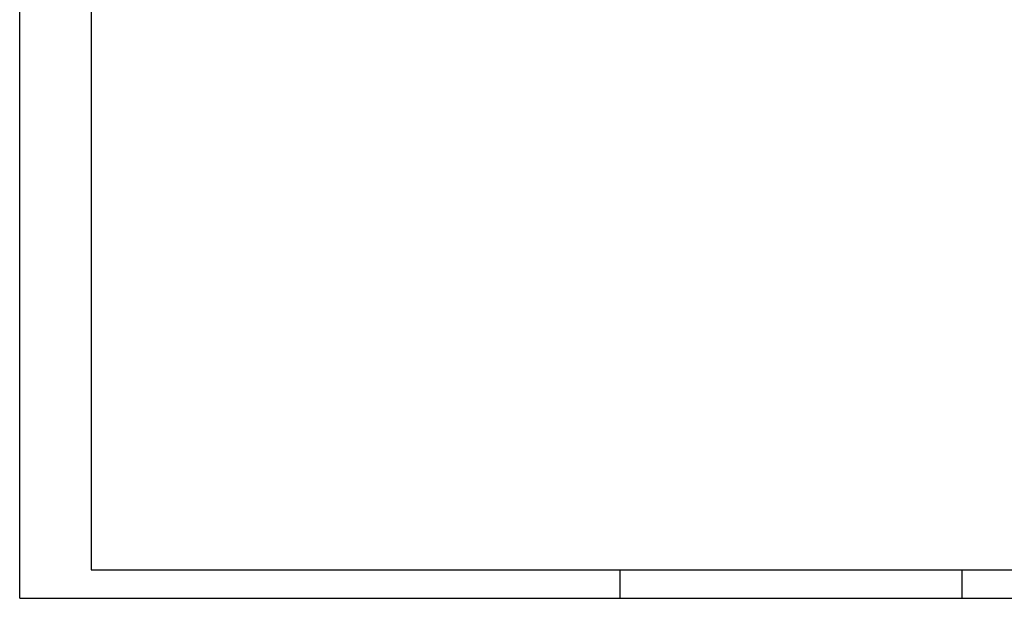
# Model space of a CAD drawing. Extents: x 0 to 119, y 0 to 84.
# Tile 1 of 11: x 0 to 34, y 0 to 20. Entities that reach past the tile are written whole.
import ezdxf

# ---------------------------------------------------------------- set-up
doc = ezdxf.new("R2010")
doc.units = 0
doc.header["$MEASUREMENT"] = 0
doc.layers.add('1', color=1, linetype='CONTINUOUS')
doc.layers.add('8', color=8, linetype='CONTINUOUS')

msp = doc.modelspace()

# ---------------------------------------------------------------- linework, layer by layer
at = {"layer": '1', "linetype": 'Continuous'}
for p, q in [((0, 0), (0, 84.1)), ((21, 0), (21, 1)), ((32.95, 0), (32.95, 1)), ((0, 0), (118.9, 0))]:
    msp.add_line(p, q, dxfattribs=at)
at = {"layer": '8', "linetype": 'Continuous'}
for p, q in [((2.5, 83.1), (2.5, 1)), ((2.5, 1), (117.9, 1))]:
    msp.add_line(p, q, dxfattribs=at)

doc.saveas('drawing.dxf')
